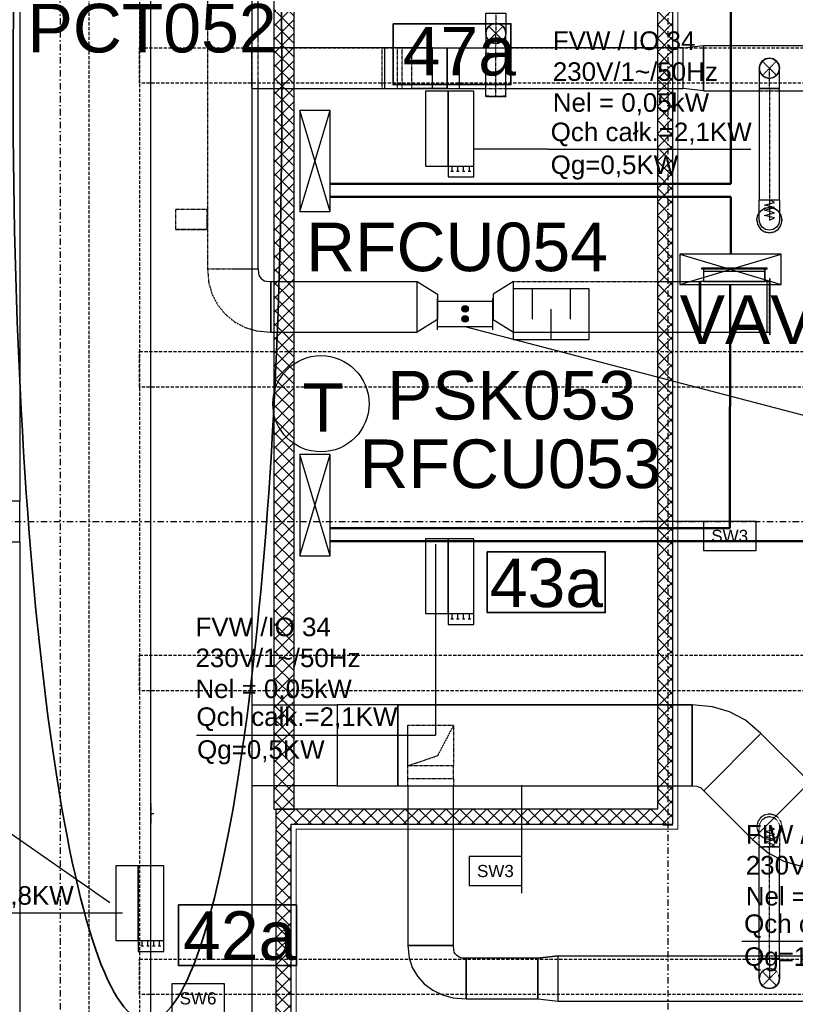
# Model space of a CAD drawing. Header units: centimetres. Extents: x -10729 to 144862, y -4437 to 43656.
# Tile 83 of 148: x 6220 to 6986, y 9923 to 10896. Entities that reach past the tile are written whole.
import ezdxf

# ---------------------------------------------------------------- set-up
doc = ezdxf.new("R2010")
doc.units = ezdxf.units.CM
doc.header["$LTSCALE"] = 0.1
for name, pattern in [('CADVENT_CENTERLINE', [9.9, 7.4, -1, 0.5, -1]), ('CADVENT_HIDDEN', [0.8, 0.25, -0.55]), ('Kondygnacja  -0_5$0$HIDDEN', [9.525, 6.35, -3.175]), ('Kondygnacja  -0_5$0$HIDDEN2', [4.7625, 3.175, -1.5875]), ('Osie rzutów$0$DASHDOT2', [12.7, 6.35, -3.175, 0, -3.175])]:
    doc.linetypes.add(name, pattern=pattern)
for name, color, linetype, lineweight in [('AU opis', 7, 'Continuous', 35), ('AU Osprzęt Siemens', 5, 'Continuous', 30), ('AU Sieć LON', 1, 'Continuous', 50), ('AU Strefa obsługiwana', 90, 'Continuous', 35), ('bgde_urządzenia', 3, 'Continuous', 30), ('Kondygnacja  -0_5$0$ARCH_WIDOK', 8, 'Continuous', 13)]:
    doc.layers.add(name, color=color, linetype=linetype, lineweight=lineweight)
for name, color, linetype in [('AU Szafki Klimakonwektorów', 183, 'Continuous'), ('bgde-nawiewCEN', 7, 'Continuous'), ('bgde-nawiewDETAILS', 1, 'Continuous'), ('bgde-nawiewEXP', 1, 'Continuous'), ('bgde-nawiewHIDDEN', 1, 'Continuous'), ('bgde-wywiewEXP', 5, 'Continuous'), ('bgde-wywiewHIDDEN', 5, 'Continuous'), ('bgde_opis urządzen', 6, 'Continuous'), ('bgde_redukcja', 3, 'Continuous'), ('bgde_tlumik', 6, 'Continuous'), ('bgde_VAV', 4, 'Continuous'), ('Kondygnacja  -0_5$0$ARCH_GK', 8, 'Continuous'), ('Kondygnacja  -0_5$0$ARCH_INFO_OPISY_PRZEGRODY', 8, 'Continuous'), ('Kondygnacja  -0_5$0$ARCH_KONSTR_POWYŻEJ RZUTU', 8, 'Kondygnacja  -0_5$0$HIDDEN'), ('Kondygnacja  -0_5$0$ARCH_KONSTR_POWYŻEJ RZUTU_IST', 8, 'Kondygnacja  -0_5$0$HIDDEN2'), ('Kondygnacja  -0_5$0$ARCH_MUROWANE_IST', 8, 'Continuous'), ('Kondygnacja  -0_5$0$ARCH_ŻELBET_IST', 8, 'Continuous'), ('Osie rzutów$0$ARCH_INFO_OSIE_IST', 8, 'Osie rzutów$0$DASHDOT2'), ('Osie rzutów$0$ARCH_INFO_OSIE_OPISY_IST', 8, 'Continuous')]:
    doc.layers.add(name, color=color, linetype=linetype)
doc.styles.add('Arial', font='ARIAL.TTF')
doc.styles.add('Kondygnacja  -0_5$0$Arial', font='ARIAL.TTF')

# ---------------------------------------------------------------- blocks, each defined once
blk = doc.blocks.new('Osie rzutów')
at = {"layer": 'Osie rzutów$0$ARCH_INFO_OSIE_IST', "ltscale": 10}
for p, q in [((6260, 12510), (6260, 4623.26)), ((6860, 12510), (6860, 4623.26)), ((4436.04, 10400), (13655, 10400))]:
    blk.add_line(p, q, dxfattribs=at)
blk = doc.blocks.new('Kondygnacja  -0_5$0$konstrukcja istniejąca -0.5')
at = {"layer": 'Kondygnacja  -0_5$0$ARCH_KONSTR_POWYŻEJ RZUTU_IST', "ltscale": 10}
blk.add_line((6288.46, 4975), (6288.46, 12225), dxfattribs=at)
for points in [[(6338.46, 10975), (6338.46, 9825)], [(7382, 10532.89), (6338.46, 10532.89), (6338.46, 10567.89), (7382, 10567.89)], [(7382, 10232.89), (6338.46, 10232.89), (6338.46, 10267.89), (7382, 10267.89)], [(7382, 9932.89), (6338.46, 9932.89), (6338.46, 9967.89), (7382, 9967.89)]]:
    blk.add_lwpolyline(points, dxfattribs=at)
at = {"layer": 'Kondygnacja  -0_5$0$ARCH_KONSTR_POWYŻEJ RZUTU_IST', "ltscale": 10, "elevation": 0}
blk.add_lwpolyline([(7382, 10832.89), (6338.46, 10832.89), (6338.46, 10867.89), (7382, 10867.89)], dxfattribs=at)
blk = doc.blocks.new('06')
at = {"layer": 'bgde_VAV', "color": 3, "linetype": 'Continuous', "lineweight": -2}
for p, q in [((-54870.1, 68405), (-54870.1, 68375)), ((-54870.1, 68375), (-54870.1, 68125)), ((-54320.1, 68375), (-54320.1, 68405)), ((-54320.1, 68125), (-54320.1, 68375)), ((-54870.1, 68125), (-54870.1, 68095)), ((-54320.1, 68095), (-54320.1, 68125))]:
    blk.add_line(p, q, dxfattribs=at)
at = {"layer": 'bgde_VAV', "color": 3, "linetype": 'ByBlock', "lineweight": -2}
for p, q in [((-54320.1, 68375), (-54870.1, 68375)), ((-54320.1, 68125), (-54870.1, 68125))]:
    blk.add_line(p, q, dxfattribs=at)
at = {"layer": 'bgde_VAV', "color": 3, "linetype": 'Continuous', "lineweight": -3}
for p, q in [((-54595.1, 68303.2), (-54627.1, 68303.2)), ((-54595.1, 68303.2), (-54625.5, 68313.1)), ((-54595.1, 68303.2), (-54625.5, 68293.3)), ((-54595.1, 68303.2), (-54621, 68322)), ((-54595.1, 68303.2), (-54621, 68284.4)), ((-54595.1, 68303.2), (-54613.9, 68329.1)), ((-54595.1, 68303.2), (-54613.9, 68277.3)), ((-54595.1, 68303.2), (-54605, 68333.7)), ((-54595.1, 68303.2), (-54605, 68272.8)), ((-54595.1, 68303.2), (-54595.1, 68335.2)), ((-54595.1, 68303.2), (-54585.2, 68333.7)), ((-54595.1, 68303.2), (-54576.3, 68329.1)), ((-54595.1, 68303.2), (-54569.2, 68322)), ((-54595.1, 68303.2), (-54564.7, 68313.1)), ((-54595.1, 68303.2), (-54563.1, 68303.2)), ((-54595.1, 68303.2), (-54564.7, 68293.3)), ((-54595.1, 68303.2), (-54569.2, 68284.4)), ((-54595.1, 68303.2), (-54576.3, 68277.3)), ((-54595.1, 68303.2), (-54585.2, 68272.8)), ((-54595.1, 68303.2), (-54595.1, 68271.2)), ((-54595.1, 68203.2), (-54627.1, 68203.2)), ((-54595.1, 68203.2), (-54625.5, 68213.1)), ((-54595.1, 68203.2), (-54625.5, 68193.3)), ((-54595.1, 68203.2), (-54621, 68222)), ((-54595.1, 68203.2), (-54621, 68184.4)), ((-54595.1, 68203.2), (-54613.9, 68229.1)), ((-54595.1, 68203.2), (-54613.9, 68177.3)), ((-54595.1, 68203.2), (-54605, 68233.7)), ((-54595.1, 68203.2), (-54605, 68172.8)), ((-54595.1, 68203.2), (-54595.1, 68235.2)), ((-54595.1, 68203.2), (-54585.2, 68233.7)), ((-54595.1, 68203.2), (-54576.3, 68229.1)), ((-54595.1, 68203.2), (-54569.2, 68222)), ((-54595.1, 68203.2), (-54564.7, 68213.1)), ((-54595.1, 68203.2), (-54563.1, 68203.2)), ((-54595.1, 68203.2), (-54564.7, 68193.3)), ((-54595.1, 68203.2), (-54569.2, 68184.4)), ((-54595.1, 68203.2), (-54576.3, 68177.3)), ((-54595.1, 68203.2), (-54585.2, 68172.8)), ((-54595.1, 68203.2), (-54595.1, 68171.2))]:
    blk.add_line(p, q, dxfattribs=at)
for centre in [(-54595.1, 68303.2), (-54595.1, 68203.2)]:
    blk.add_ellipse(centre, major_axis=(32, 0), ratio=1, start_param=-1.570796, end_param=4.712389, dxfattribs=at)
blk = doc.blocks.new('t11')
at = {"layer": 'bgde_tlumik'}
for p, q in [((-53932.6, 61315.8), (-53932.6, 61015.8)), ((-53557.6, 61315.8), (-53557.6, 61015.8)), ((-53745.1, 60815.8), (-53745.1, 61115.8))]:
    blk.add_line(p, q, dxfattribs=at)
blk.add_lwpolyline([(-54120.1, 60815.8), (-53370.1, 60815.8), (-53370.1, 61315.8), (-54120.1, 61315.8)], close=True, dxfattribs=at)

msp = doc.modelspace()

# ---------------------------------------------------------------- hatches: boundary and pattern name
at = {"layer": 'Kondygnacja  -0_5$0$ARCH_GK', "linetype": 'Continuous', "lineweight": -3}
h = msp.add_hatch(dxfattribs=at)
h.set_pattern_fill('ANSI37', color=256, scale=3, angle=-360, style=0)
h.paths.add_polyline_path([(6865, 11605), (6850, 11590), (6850, 11000), (6860.833, 11000), (6865, 11005)], flags=0)
h.paths.add_polyline_path([(6865, 10995), (6860.833, 11000), (6850, 11000), (6850, 10116), (6865, 10101)], flags=0)
h = msp.add_hatch(dxfattribs=at)
h.set_pattern_fill('ANSI37', color=256, scale=3, angle=-360, style=0)
h.paths.add_polyline_path([(6491, 11590), (6471, 11590), (6471, 10116), (6491, 10116)], flags=0)
h = msp.add_hatch(dxfattribs=at)
h.set_pattern_fill('ANSI37', color=256, scale=3, style=0)
h.paths.add_polyline_path([(6473, 10116), (6488, 10101), (6865, 10101), (6850, 10116)], flags=0)
h = msp.add_hatch(dxfattribs=at)
h.set_pattern_fill('ANSI37', color=256, scale=3, style=0)
h.paths.add_polyline_path([(6473, 4985), (6488, 4985), (6488, 9864), (6476.333, 9864), (6473, 9854)], flags=0)
h.paths.add_polyline_path([(6473, 9874), (6476.333, 9864), (6488, 9864), (6488, 10101), (6473, 10116)], flags=0)

# ---------------------------------------------------------------- linework, layer by layer
at = {"layer": 'AU opis'}
for points in [[(6588.716, 10891.658), (6705.104, 10891.658), (6705.104, 10831.65), (6588.716, 10831.65)], [(6681.738, 10370.115), (6798.127, 10370.115), (6798.127, 10310.107), (6681.738, 10310.107)], [(6376.807, 10021.417), (6493.196, 10021.417), (6493.196, 9961.409), (6376.807, 9961.409)]]:
    msp.add_lwpolyline(points, close=True, dxfattribs=at)
at = {"layer": 'AU Osprzęt Siemens'}
msp.add_circle((6517.462, 10516.399), 47.533, dxfattribs=at)
at = {"layer": 'AU Sieć LON', "color": 1}
for p, q in [((6922.292, 11350.501), (6922.292, 10733.592)), ((6922.292, 10733.592), (6526.574, 10733.592)), ((6922.287, 10720.604), (6526.574, 10720.604)), ((6922.287, 10720.604), (6922.269, 10664.26)), ((6921.401, 10634.26), (6921.332, 10393.643)), ((6921.332, 10393.643), (6526.574, 10393.643)), ((7714.838, 10380.655), (6526.574, 10380.655))]:
    msp.add_line(p, q, dxfattribs=at)
at = {"layer": 'AU Strefa obsługiwana'}
msp.add_ellipse((6346.174, 10827.47), major_axis=(0, -921.063), ratio=0.1441419, start_param=-1.5707963, end_param=4.712389, dxfattribs=at)
at = {"layer": 'AU Szafki Klimakonwektorów'}
for p, q in [((6526.574, 10806.185), (6496.574, 10806.185)), ((6496.574, 10806.185), (6496.574, 10706.185)), ((6526.574, 10706.185), (6496.574, 10806.185)), ((6496.574, 10706.185), (6526.574, 10806.185)), ((6526.574, 10806.185), (6496.574, 10806.185)), ((6496.574, 10806.185), (6496.574, 10706.185)), ((6526.574, 10706.185), (6496.574, 10806.185)), ((6496.574, 10706.185), (6526.574, 10806.185)), ((6526.574, 10706.185), (6526.574, 10806.185)), ((6526.574, 10706.185), (6526.574, 10806.185)), ((6496.574, 10706.185), (6526.574, 10706.185)), ((6496.574, 10706.185), (6526.574, 10706.185)), ((6971.789, 10664.26), (6871.789, 10664.26)), ((6871.789, 10634.26), (6971.789, 10664.26)), ((6871.789, 10664.26), (6971.789, 10634.26)), ((6971.789, 10664.26), (6871.789, 10664.26)), ((6871.789, 10664.26), (6871.789, 10634.26)), ((6871.789, 10634.26), (6971.789, 10664.26)), ((6871.789, 10664.26), (6971.789, 10634.26)), ((6971.789, 10634.26), (6971.789, 10664.26)), ((6871.789, 10634.26), (6971.789, 10634.26)), ((6871.789, 10634.26), (6971.789, 10634.26)), ((6526.574, 10466.236), (6496.574, 10466.236)), ((6496.574, 10466.236), (6496.574, 10366.236)), ((6526.574, 10366.236), (6496.574, 10466.236)), ((6496.574, 10366.236), (6526.574, 10466.236)), ((6526.574, 10466.236), (6496.574, 10466.236)), ((6496.574, 10466.236), (6496.574, 10366.236)), ((6526.574, 10366.236), (6496.574, 10466.236)), ((6496.574, 10366.236), (6526.574, 10466.236)), ((6526.574, 10366.236), (6526.574, 10466.236)), ((6526.574, 10366.236), (6526.574, 10466.236)), ((6496.574, 10366.236), (6526.574, 10366.236)), ((6496.574, 10366.236), (6526.574, 10366.236))]:
    msp.add_line(p, q, dxfattribs=at)
at = {"layer": 'bgde-nawiewCEN', "linetype": 'CADVENT_CENTERLINE', "ltscale": 0.06}
for p, q in [((6690.175, 10902.225), (6690.175, 10882.225)), ((6690.175, 10862.225), (6690.175, 10882.225)), ((6690.175, 10820.289), (6690.175, 10862.225)), ((6960.301, 10827.809), (6960.301, 10847.809)), ((6960.301, 10827.809), (6960.301, 10717.811)), ((6690.175, 10819.889), (6690.175, 10820.289)), ((6960.301, 10717.811), (6960.301, 10715.942)), ((6960.301, 10715.942), (6960.301, 10710.831)), ((6960.301, 10710.831), (6960.301, 10708.051)), ((6960.301, 10708.051), (6960.301, 10705.699)), ((6960.301, 10705.699), (6960.301, 10703.737)), ((6960.301, 10703.737), (6960.301, 10702.131)), ((6960.301, 10702.131), (6960.301, 10700.846)), ((6960.301, 10700.846), (6960.301, 10699.844)), ((6960.301, 10699.844), (6960.301, 10699.091)), ((6960.301, 10699.091), (6960.301, 10698.552)), ((6960.301, 10698.552), (6960.301, 10698.191)), ((6960.301, 10698.191), (6960.301, 10697.971)), ((6960.301, 10697.971), (6960.301, 10697.859)), ((6960.301, 10697.859), (6960.301, 10697.811)), ((6352.774, 10111.36), (6349.626, 10111.36)), ((6960.301, 10098.603), (6960.301, 10098.556)), ((6960.301, 10098.556), (6960.301, 10098.443)), ((6960.301, 10098.443), (6960.301, 10098.224)), ((6960.301, 10098.224), (6960.301, 10097.863)), ((6960.301, 10097.863), (6960.301, 10097.323)), ((6960.301, 10097.323), (6960.301, 10096.571)), ((6960.301, 10096.571), (6960.301, 10095.569)), ((6960.301, 10095.569), (6960.301, 10094.283)), ((6960.301, 10094.283), (6960.301, 10092.677)), ((6960.301, 10092.677), (6960.301, 10090.716)), ((6960.301, 10090.716), (6960.301, 10088.363)), ((6960.301, 10088.363), (6960.301, 10085.584)), ((6960.301, 10085.584), (6960.301, 10080.473)), ((6960.301, 10080.473), (6960.301, 10078.603)), ((6960.301, 9968.612), (6960.301, 10078.603)), ((6960.301, 9968.612), (6960.301, 9948.612))]:
    msp.add_line(p, q, dxfattribs=at)
at = {"layer": 'bgde-nawiewDETAILS', "linetype": 'CADVENT_HIDDEN'}
for p, q in [((6683.104, 10875.154), (6697.246, 10889.296)), ((6683.104, 10889.296), (6697.246, 10875.154)), ((6953.23, 10840.738), (6967.372, 10854.88)), ((6953.23, 10854.88), (6967.372, 10840.738)), ((6953.23, 9941.541), (6967.372, 9955.683)), ((6953.23, 9955.683), (6967.372, 9941.541))]:
    msp.add_line(p, q, dxfattribs=at)
at = {"layer": 'bgde-nawiewDETAILS', "linetype": 'CADVENT_HIDDEN', "extrusion": (2.78536e-14, -1, 3.88051e-14)}
for p in [(6648.412, 10198.844), (6603.412, 10158.844)]:
    msp.add_line(p, (6632.662, 10168.844), dxfattribs=at)
at = {"layer": 'bgde-nawiewEXP', "linetype": 'Continuous'}
for points in [[(6349.38, 9447.592), (6449.38, 9447.592), (6449.38, 9448.592), (6349.38, 9448.592), (6349.38, 11247.304), (6449.38, 11247.304), (6449.38, 9448.592), (6349.38, 9448.592)], [(6950.301, 10827.809), (6970.301, 10827.809), (6970.301, 10847.809), (6969.54, 10851.636), (6967.372, 10854.88), (6964.128, 10857.048), (6960.301, 10857.809), (6956.474, 10857.048), (6953.23, 10854.88), (6951.062, 10851.636), (6950.301, 10847.809), (6950.301, 10831.711)], [(6950.301, 10847.809), (6951.062, 10851.636), (6953.23, 10854.88), (6956.474, 10857.048), (6960.301, 10857.809), (6964.128, 10857.048), (6967.372, 10854.88), (6969.54, 10851.636), (6970.301, 10847.809), (6969.54, 10851.636), (6967.372, 10854.88), (6964.128, 10857.048), (6960.301, 10857.809), (6956.474, 10857.048), (6953.23, 10854.88), (6951.062, 10851.636)], [(6950.301, 10717.811), (6970.301, 10717.811), (6970.301, 10827.809), (6950.301, 10827.809)], [(6950.301, 10700.846), (6950.301, 10717.811), (6970.301, 10717.811), (6970.301, 10697.811), (6969.54, 10693.985), (6967.372, 10690.74), (6964.128, 10688.573), (6960.301, 10687.811), (6956.474, 10688.573), (6953.23, 10690.74), (6951.062, 10693.985), (6950.301, 10697.811), (6950.301, 10699.844)], [(6884.079, 10218.844), (6884.079, 10138.844), (6888.53, 10138.652), (6890.406, 10138.083), (6892.135, 10137.159), (6895.418, 10134.148), (6951.986, 10190.717), (6936.581, 10203.677), (6921.021, 10211.994), (6904.137, 10217.115)], [(6895.418, 10134.148), (6951.986, 10190.716), (7000.247, 10142.456), (6943.678, 10085.887), (6959.084, 10072.927), (6974.644, 10064.61), (6991.528, 10059.488), (7011.585, 10057.759), (7011.586, 10137.759), (7007.135, 10137.951), (7005.259, 10138.52), (7003.53, 10139.445), (7000.247, 10142.456), (6943.678, 10085.887)], [(6603.412, 9981.112), (6604.469, 9969.033), (6607.599, 9959.612), (6612.681, 9950.93), (6619.521, 9943.32), (6627.856, 9937.075), (6637.365, 9932.435), (6647.682, 9929.577), (6660.912, 9928.612), (6660.912, 9968.612), (6656.461, 9968.804), (6654.585, 9969.373), (6652.857, 9970.297), (6651.341, 9971.541), (6650.097, 9973.056), (6649.173, 9974.785), (6648.604, 9976.661), (6648.412, 9981.112), (6625.912, 9981.112)], [(6660.912, 9968.612), (6660.912, 9928.612), (6731.71, 9928.612), (6731.71, 9968.612)], [(6950.301, 9948.612), (6950.301, 9968.612), (6970.301, 9968.612), (6970.301, 9948.612), (6969.54, 9944.785), (6967.372, 9941.541), (6964.128, 9939.373), (6960.301, 9938.612), (6956.474, 9939.373), (6953.23, 9941.541), (6951.062, 9944.785)], [(6950.301, 9948.612), (6951.062, 9944.785), (6953.23, 9941.541), (6956.474, 9939.373), (6960.301, 9938.612), (6964.128, 9939.373), (6967.372, 9941.541), (6969.54, 9944.785), (6970.301, 9948.612), (6969.54, 9944.785), (6967.372, 9941.541), (6964.128, 9939.373), (6960.301, 9938.612), (6956.474, 9939.373), (6953.23, 9941.541), (6951.062, 9944.785)]]:
    msp.add_lwpolyline(points, close=True, dxfattribs=at)
for points in [[(6680.175, 10883.748), (6680.175, 10902.225), (6700.175, 10902.225), (6700.175, 10882.225), (6699.414, 10886.052)], [(6680.175, 10881.841), (6680.175, 10882.225), (6680.936, 10886.052), (6683.104, 10889.296), (6686.348, 10891.464), (6690.175, 10892.225), (6694.002, 10891.464), (6697.246, 10889.296), (6699.414, 10886.052), (6700.175, 10882.225)], [(6680.175, 10883.748), (6680.175, 10882.225), (6680.936, 10886.052)], [(6680.175, 10882.225), (6680.936, 10886.052)], [(6680.175, 10881.841), (6680.175, 10862.225), (6700.175, 10862.225), (6700.175, 10882.225), (6699.414, 10886.052)], [(6680.936, 10886.052), (6680.175, 10882.225)], [(6680.936, 10886.052), (6680.175, 10882.225)], [(6680.936, 10886.052), (6683.104, 10889.296)], [(6680.936, 10886.052), (6683.104, 10889.296)], [(6683.104, 10889.296), (6680.936, 10886.052)], [(6683.104, 10889.296), (6680.936, 10886.052)], [(6683.104, 10889.296), (6686.348, 10891.464), (6690.175, 10892.225), (6694.002, 10891.464)], [(6683.104, 10889.296), (6686.348, 10891.464), (6690.175, 10892.225), (6694.002, 10891.464)], [(6694.002, 10891.464), (6690.175, 10892.225)], [(6694.002, 10891.464), (6690.175, 10892.225)], [(6694.002, 10891.464), (6697.246, 10889.296), (6699.414, 10886.052)], [(6694.002, 10891.464), (6697.246, 10889.296), (6699.414, 10886.052)], [(6699.414, 10886.052), (6697.246, 10889.296)], [(6699.414, 10886.052), (6697.246, 10889.296)], [(6699.414, 10886.052), (6700.175, 10882.225)], [(6699.414, 10886.052), (6700.175, 10882.225)], [(6449.38, 10827.809), (6580.651, 10827.809), (6580.651, 10867.809), (6449.38, 10867.809)], [(6580.651, 10827.809), (6627.703, 10827.809), (6627.703, 10867.809), (6580.651, 10867.809)], [(6580.652, 10827.809), (6580.652, 10867.809)], [(6627.703, 10827.809), (6627.703, 10867.809), (6641.946, 10867.809), (6641.946, 10827.809), (6654.356, 10827.809)], [(6641.946, 10827.809), (6641.946, 10867.809), (6654.356, 10867.809)], [(6641.946, 10827.809), (6641.946, 10867.809)], [(6654.356, 10827.809), (6654.356, 10867.809), (6680.175, 10867.809)], [(6700.175, 10827.809), (6875.049, 10827.809), (6875.049, 10867.809), (6895.049, 10870.309), (6895.049, 10825.309), (6875.049, 10827.809), (6875.049, 10867.809), (6700.175, 10867.809)], [(6895.049, 10825.309), (6895.049, 10870.309), (7857.162, 10870.309), (7897.162, 10857.809), (7897.162, 10847.809), (7857.162, 10870.309), (7857.162, 10825.309), (7897.162, 10837.809), (7897.162, 10847.809), (7857.162, 10825.309), (7782.463, 10825.309)], [(6680.175, 10820.289), (6680.175, 10862.225), (6680.936, 10862.225)], [(6680.936, 10862.225), (6680.175, 10862.225)], [(6680.936, 10862.225), (6683.104, 10862.225)], [(6683.104, 10862.225), (6680.936, 10862.225)], [(6683.104, 10862.225), (6694.002, 10862.225)], [(6694.002, 10862.225), (6690.175, 10862.225)], [(6694.002, 10862.225), (6699.414, 10862.225)], [(6699.414, 10862.225), (6697.246, 10862.225)], [(6699.414, 10820.289), (6700.175, 10820.289), (6700.175, 10862.225), (6699.414, 10862.225)], [(6699.414, 10862.225), (6700.175, 10862.225)], [(6627.703, 10827.809), (6641.946, 10827.809)], [(6641.946, 10827.809), (6627.703, 10827.809)], [(6654.356, 10827.809), (6680.175, 10827.809)], [(6895.049, 10825.309), (6950.301, 10825.309)], [(6970.301, 10825.309), (7162.463, 10825.309)], [(6680.175, 10819.889), (6680.175, 10820.289), (6680.936, 10820.289)], [(6680.175, 10820.289), (6680.936, 10820.289)], [(6680.936, 10820.289), (6680.175, 10820.289)], [(6680.936, 10820.289), (6680.175, 10820.289)], [(6680.936, 10820.289), (6683.104, 10820.289)], [(6680.936, 10820.289), (6683.104, 10820.289)], [(6683.104, 10820.289), (6680.936, 10820.289)], [(6683.104, 10820.289), (6680.936, 10820.289)], [(6683.104, 10820.289), (6699.414, 10820.289)], [(6683.104, 10820.289), (6699.414, 10820.289)], [(6699.414, 10820.289), (6697.246, 10820.289)], [(6699.414, 10820.289), (6697.246, 10820.289)], [(6699.414, 10820.289), (6700.175, 10820.289), (6700.175, 10819.889)], [(6947.801, 10697.811), (6948.752, 10693.028), (6951.462, 10688.973), (6955.517, 10686.263), (6960.301, 10685.311), (6965.084, 10686.263), (6969.14, 10688.973), (6971.849, 10693.028), (6972.801, 10697.811), (6971.849, 10702.595), (6970.301, 10704.913)], [(6947.801, 10697.811), (6948.752, 10702.595), (6950.301, 10704.913)], [(6449.38, 10218.844), (6533.433, 10218.844), (6533.433, 10138.844), (6593.433, 10138.844), (6593.433, 10218.844), (6533.433, 10218.844), (6533.433, 10138.844), (6449.38, 10138.844)], [(6593.433, 10218.844), (6593.433, 10138.844), (6884.079, 10138.844), (6884.079, 10218.844)], [(6593.433, 10218.844), (6884.079, 10218.844)], [(6884.079, 10218.844), (6593.433, 10218.844)], [(6603.412, 10138.844), (6603.412, 9981.112), (6648.412, 9981.112), (6648.412, 10138.844)], [(6950.301, 10081.337), (6950.301, 10078.603), (6954.279, 10078.603)], [(6950.301, 9968.612), (6950.301, 10078.603), (6954.279, 10078.603)], [(6950.301, 9968.612), (6970.301, 9968.612), (6970.301, 10067.594)], [(6731.71, 9968.612), (6751.71, 9971.112)], [(6731.71, 9928.612), (6751.71, 9926.112), (6751.71, 9971.112), (6950.301, 9971.112)], [(6751.71, 9926.112), (6751.71, 9971.112), (6731.71, 9968.612)], [(6751.71, 9926.112), (7857.21, 9926.112), (7857.21, 9971.112), (7782.463, 9971.112)], [(6970.301, 9971.112), (7162.463, 9971.112)], [(6731.71, 9968.612), (6731.71, 9928.612)], [(6731.71, 9928.612), (6731.71, 9968.612)]]:
    msp.add_lwpolyline(points, dxfattribs=at)
at = {"layer": 'bgde-nawiewEXP'}
msp.add_lwpolyline([(6960.301, 10697.811), (6965.301, 10699.941), (6955.301, 10702.477), (6965.301, 10704.999), (6955.301, 10707.528), (6965.301, 10710.081), (6955.301, 10712.617), (6965.301, 10715.163), (6960.301, 10717.811)], dxfattribs=at)
at = {"layer": 'bgde-nawiewHIDDEN', "linetype": 'CADVENT_HIDDEN'}
for points in [[(6680.175, 10882.225), (6680.936, 10878.398), (6683.104, 10875.154), (6686.348, 10872.986), (6690.175, 10872.225), (6694.002, 10872.986), (6697.246, 10875.154), (6699.414, 10878.398), (6700.175, 10882.225), (6699.414, 10878.398), (6697.246, 10875.154), (6694.002, 10872.986), (6690.175, 10872.225), (6686.348, 10872.986), (6683.104, 10875.154), (6680.936, 10878.398)], [(6950.301, 10847.809), (6951.062, 10843.982), (6953.23, 10840.738), (6956.474, 10838.57), (6960.301, 10837.809), (6964.128, 10838.57), (6967.372, 10840.738), (6969.54, 10843.982), (6970.301, 10847.809), (6969.54, 10843.982), (6967.372, 10840.738), (6964.128, 10838.57), (6960.301, 10837.809), (6956.474, 10838.57), (6953.23, 10840.738), (6951.062, 10843.982)], [(6947.801, 10098.603), (6948.752, 10093.82), (6951.462, 10089.764), (6955.517, 10087.055), (6960.301, 10086.103), (6965.084, 10087.055), (6969.14, 10089.764), (6971.849, 10093.82), (6972.801, 10098.603), (6971.849, 10103.387), (6969.14, 10107.442), (6965.084, 10110.152), (6960.301, 10111.103), (6955.517, 10110.152), (6951.462, 10107.442), (6948.752, 10103.387)], [(6947.801, 10098.603), (6948.752, 10093.82), (6951.462, 10089.764), (6955.517, 10087.055), (6960.301, 10086.103), (6965.084, 10087.055), (6969.14, 10089.764), (6971.849, 10093.82), (6972.801, 10098.603), (6971.849, 10103.387), (6969.14, 10107.442), (6965.084, 10110.152), (6960.301, 10111.103), (6955.517, 10110.152), (6951.462, 10107.442), (6948.752, 10103.387)], [(6950.301, 9948.612), (6951.062, 9952.439), (6953.23, 9955.683), (6956.474, 9957.851), (6960.301, 9958.612), (6964.128, 9957.851), (6967.372, 9955.683), (6969.54, 9952.439), (6970.301, 9948.612), (6969.54, 9952.439), (6967.372, 9955.683), (6964.128, 9957.851), (6960.301, 9958.612), (6956.474, 9957.851), (6953.23, 9955.683), (6951.062, 9952.439)]]:
    msp.add_lwpolyline(points, close=True, dxfattribs=at)
for points in [[(6449.38, 10827.809), (6449.38, 10867.809)], [(6577.812, 10827.809), (6577.812, 10867.809)], [(6580.651, 10827.809), (6580.651, 10867.809), (6580.651, 10867.809)], [(6593.062, 10827.809), (6627.703, 10827.809), (6607.305, 10827.809), (6607.305, 10867.809), (6641.946, 10867.809)], [(6593.062, 10827.809), (6593.062, 10867.809), (6627.703, 10867.809)], [(6627.703, 10867.809), (6593.062, 10867.809)], [(6597.812, 10827.809), (6597.812, 10867.809)], [(6654.356, 10827.809), (6654.356, 10827.809), (6654.356, 10867.809), (6654.356, 10867.809)], [(6680.175, 10867.809), (6700.175, 10867.809)], [(6580.651, 10827.809), (6580.651, 10827.809)], [(6627.703, 10827.809), (6641.946, 10827.809)], [(6680.175, 10827.809), (6700.175, 10827.809)], [(6950.301, 10825.309), (6970.301, 10825.309)], [(6680.175, 10819.889), (6700.175, 10819.889)], [(6947.801, 10697.811), (6948.752, 10693.028), (6951.462, 10688.973), (6955.517, 10686.263), (6960.301, 10685.311), (6965.084, 10686.263), (6969.14, 10688.973), (6971.849, 10693.028), (6972.801, 10697.811), (6971.849, 10702.595), (6969.14, 10706.65), (6965.084, 10709.36), (6960.301, 10710.311), (6955.517, 10709.36), (6951.462, 10706.65), (6950.301, 10704.913)], [(6947.801, 10697.811), (6948.752, 10702.595), (6951.462, 10706.65), (6955.517, 10709.36), (6960.301, 10710.311), (6965.084, 10709.36), (6969.14, 10706.65), (6970.301, 10704.913)], [(6449.38, 10218.844), (6449.38, 10138.844)], [(6603.412, 10146.344), (6603.412, 10198.844), (6648.412, 10198.844), (6648.412, 10158.844), (6603.412, 10158.844)], [(6603.412, 10146.344), (6603.412, 10146.344), (6648.412, 10146.344), (6648.412, 10158.844), (6603.412, 10158.844), (6603.412, 10198.844), (6648.412, 10198.844), (6648.412, 10158.844)], [(6603.412, 10138.844), (6603.412, 10146.344), (6648.412, 10146.344), (6648.412, 10138.844)], [(6349.626, 10121.36), (6349.627, 10101.36)], [(6950.301, 10081.337), (6950.301, 10098.603), (6951.062, 10102.43), (6953.23, 10105.674), (6956.474, 10107.842), (6960.301, 10108.603), (6964.128, 10107.842), (6967.372, 10105.674), (6969.54, 10102.43), (6970.301, 10098.603), (6970.301, 10078.603), (6954.279, 10078.603)], [(6954.279, 10078.603), (6970.301, 10078.603), (6970.301, 10067.594)], [(6950.301, 9971.112), (6970.301, 9971.112)]]:
    msp.add_lwpolyline(points, dxfattribs=at)
at = {"layer": 'bgde-nawiewHIDDEN'}
msp.add_lwpolyline([(6960.301, 10078.603), (6965.301, 10080.613), (6955.301, 10083.222), (6965.301, 10085.826), (6955.301, 10088.452), (6965.301, 10091.059), (6955.301, 10093.601), (6965.301, 10096.103), (6960.301, 10098.603)], dxfattribs=at)
at = {"layer": 'bgde-wywiewEXP', "linetype": 'Continuous'}
for points in [[(6455.523, 10875.202), (6455.523, 10949.143)], [(6449.705, 10649.679), (6455.523, 10649.679), (6455.523, 10835.202)], [(6449.705, 10649.679), (6455.523, 10649.679), (6455.715, 10645.229), (6456.284, 10643.353), (6457.208, 10641.624), (6458.452, 10640.108), (6459.967, 10638.865), (6461.696, 10637.94), (6463.572, 10637.371), (6468.023, 10637.179), (6468.023, 10587.179), (6468.023, 10637.179), (6612.62, 10637.179)], [(6895.629, 10637.179), (6895.629, 10647.179), (6955.629, 10647.179), (6955.629, 10649.579)], [(6895.629, 10647.179), (6895.629, 10649.579)], [(6895.629, 10647.179), (6955.629, 10647.179), (6955.629, 10637.179)], [(6955.629, 10649.579), (6955.629, 10647.179)], [(6955.629, 10637.179), (6955.629, 10647.179)], [(6707.62, 10587.179), (6891.246, 10587.179), (6891.246, 10637.179), (6892.246, 10637.179), (6892.246, 10587.179), (6891.246, 10587.179)], [(6849.451, 10637.179), (6891.246, 10637.179)], [(6895.629, 10637.179), (6955.629, 10637.179)], [(6955.629, 10637.179), (6895.629, 10637.179)], [(6958.129, 10587.179), (6958.129, 10637.179), (6960.529, 10637.179)], [(6449.705, 10589.58), (6453.818, 10588.332), (6468.023, 10587.179), (6612.62, 10587.179)], [(6958.129, 10587.179), (6960.529, 10587.179)]]:
    msp.add_lwpolyline(points, dxfattribs=at)
for points in [[(6893.129, 10649.579), (6958.129, 10649.579), (6958.129, 10650.179), (6893.129, 10650.179)], [(6612.62, 10637.179), (6632.62, 10624.679), (6632.62, 10599.679), (6612.62, 10587.179)], [(6707.62, 10637.179), (6687.62, 10624.679), (6687.62, 10599.679), (6707.62, 10587.179)], [(6892.246, 10587.179), (6958.129, 10587.179), (6958.129, 10637.179), (6892.246, 10637.179)], [(6960.529, 10584.679), (6961.129, 10584.679), (6961.129, 10639.679), (6960.529, 10639.679)]]:
    msp.add_lwpolyline(points, close=True, dxfattribs=at)
at = {"layer": 'bgde-wywiewHIDDEN', "linetype": 'CADVENT_HIDDEN'}
for points in [[(6370.523, 11254.697), (6370.523, 11247.618), (6405.523, 11207.618), (6405.523, 10649.679), (6430.439, 10649.679), (6430.439, 10649.679), (6449.705, 10649.679)], [(6455.523, 10835.202), (6455.523, 10875.202)], [(6374.04, 10688.621), (6374.04, 10708.621), (6405.123, 10708.621), (6405.123, 10707.86)], [(6405.123, 10707.86), (6405.123, 10708.621)], [(6405.123, 10698.621), (6405.123, 10707.86)], [(6405.123, 10707.86), (6405.123, 10705.692)], [(6405.123, 10698.621), (6405.123, 10694.794)], [(6405.123, 10694.794), (6405.123, 10698.621)], [(6405.123, 10691.55), (6405.123, 10694.794)], [(6405.123, 10694.794), (6405.123, 10691.55)], [(6405.123, 10691.55), (6405.123, 10689.382)], [(6405.123, 10688.621), (6405.123, 10691.55)], [(6374.04, 10688.621), (6405.123, 10688.621)], [(6405.123, 10688.621), (6374.04, 10688.621)], [(6405.123, 10688.621), (6405.523, 10688.621)], [(6405.523, 10649.679), (6406.676, 10635.474), (6410.09, 10624.218), (6415.635, 10613.845), (6423.097, 10604.753), (6432.189, 10597.291), (6442.562, 10591.746), (6449.705, 10589.58)], [(6405.523, 10649.679), (6449.705, 10649.679)], [(6895.629, 10647.179), (6955.629, 10647.179), (6955.629, 10649.579)], [(6895.629, 10647.179), (6895.629, 10649.579)], [(6707.62, 10637.179), (6849.451, 10637.179)], [(6891.246, 10587.179), (6891.246, 10637.179)], [(6958.129, 10587.179), (6958.129, 10637.179), (6960.529, 10637.179), (6960.529, 10587.179), (6960.529, 10637.179), (6960.529, 10584.679), (6961.129, 10584.679), (6961.129, 10639.679), (6960.529, 10639.679), (6960.529, 10637.179)], [(6958.129, 10587.179), (6960.529, 10587.179)]]:
    msp.add_lwpolyline(points, dxfattribs=at)
for points in [[(6405.123, 10688.621), (6405.123, 10708.621), (6405.523, 10708.621), (6405.523, 10688.621)], [(6893.129, 10649.579), (6955.629, 10649.579), (6895.629, 10649.579), (6958.129, 10649.579), (6958.129, 10650.179), (6893.129, 10650.179)], [(6893.129, 10649.579), (6893.129, 10649.579)], [(6895.629, 10647.179), (6895.629, 10647.179)], [(6960.529, 10639.679), (6960.529, 10639.679)], [(6958.129, 10587.179), (6958.129, 10587.179)]]:
    msp.add_lwpolyline(points, close=True, dxfattribs=at)
at = {"layer": 'bgde_opis urządzen'}
for p, q in [((6741.93, 10767.795, 220.092), (6668.307, 10767.795, -229.31)), ((6741.93, 10767.795, 220.092), (6941.817, 10767.795, 220.092)), ((6630.528, 10377.543, -1359.06), (6630.528, 10189.112)), ((6394.418, 10189.112), (6630.528, 10189.112)), ((6138.507, 10142.528), (6309.105, 10023.746, -1452.089)), ((6072.498, 10013.59), (6272.385, 10013.59)), ((6272.385, 10013.59), (6321.576, 10013.59)), ((6932.937, 9985.683, 1188.109), (7138.981, 9985.683, 1188.109))]:
    msp.add_line(p, q, dxfattribs=at)
at = {"layer": 'bgde_urządzenia'}
for p, q in [((6620.807, 10824.981, -229.31), (6620.807, 10751.181, -229.31)), ((6643.107, 10824.981, -229.31), (6620.807, 10824.981, -229.31)), ((6643.107, 10751.181, -229.31), (6643.107, 10824.981, -229.31)), ((6643.107, 10824.981, -229.31), (6643.107, 10740.481, -229.31)), ((6668.307, 10824.981, -229.31), (6643.107, 10824.981, -229.31)), ((6668.307, 10740.481, -229.31), (6668.307, 10824.981, -229.31)), ((6620.807, 10751.181, -229.31), (6643.107, 10751.181, -229.31)), ((6643.107, 10751.181, -229.31), (6668.307, 10751.181, -229.31)), ((6646.954, 10745.982, -229.31), (6646.954, 10751.181, -229.31)), ((6652.664, 10745.982, -229.31), (6652.664, 10751.181, -229.31)), ((6658.375, 10745.982, -229.31), (6658.375, 10751.181, -229.31)), ((6664.085, 10745.982, -229.31), (6664.085, 10751.181, -229.31)), ((6643.107, 10740.481, -229.31), (6668.307, 10740.481, -229.31)), ((6645.704, 10745.982, -229.31), (6648.204, 10745.982, -229.31)), ((6651.414, 10745.982, -229.31), (6653.914, 10745.982, -229.31)), ((6657.125, 10745.982, -229.31), (6659.625, 10745.982, -229.31)), ((6662.835, 10745.982, -229.31), (6665.335, 10745.982, -229.31)), ((6620.807, 10382.913, -229.31), (6620.807, 10309.113, -229.31)), ((6643.107, 10382.913, -229.31), (6620.807, 10382.913, -229.31)), ((6643.107, 10309.113, -229.31), (6643.107, 10382.913, -229.31)), ((6643.107, 10382.913, -229.31), (6643.107, 10298.413, -229.31)), ((6668.307, 10382.913, -229.31), (6643.107, 10382.913, -229.31)), ((6668.307, 10298.413, -229.31), (6668.307, 10382.913, -229.31)), ((6620.807, 10309.113, -229.31), (6643.107, 10309.113, -229.31)), ((6643.107, 10309.113, -229.31), (6668.307, 10309.113, -229.31)), ((6645.704, 10303.913, -229.31), (6648.204, 10303.913, -229.31)), ((6646.954, 10303.913, -229.31), (6646.954, 10309.113, -229.31)), ((6651.414, 10303.913, -229.31), (6653.914, 10303.913, -229.31)), ((6652.664, 10303.913, -229.31), (6652.664, 10309.113, -229.31)), ((6657.125, 10303.913, -229.31), (6659.625, 10303.913, -229.31)), ((6658.375, 10303.913, -229.31), (6658.375, 10309.113, -229.31)), ((6662.835, 10303.913, -229.31), (6665.335, 10303.913, -229.31)), ((6664.085, 10303.913, -229.31), (6664.085, 10309.113, -229.31)), ((6643.107, 10298.413, -229.31), (6668.307, 10298.413, -229.31)), ((6314.792, 10059.92, -349.829), (6314.792, 9986.12, -349.829)), ((6337.092, 10059.92, -349.829), (6314.792, 10059.92, -349.829)), ((6337.092, 9986.12, -349.829), (6337.092, 10059.92, -349.829)), ((6337.092, 10059.92, -349.829), (6337.092, 9975.42, -349.829)), ((6362.292, 10059.92, -349.829), (6337.092, 10059.92, -349.829)), ((6362.292, 9975.42, -349.829), (6362.292, 10059.92, -349.829)), ((6314.792, 9986.12, -349.829), (6337.092, 9986.12, -349.829)), ((6337.092, 9986.12, -349.829), (6362.292, 9986.12, -349.829)), ((6339.689, 9980.92, -349.829), (6342.189, 9980.92, -349.829)), ((6340.939, 9980.92, -349.829), (6340.939, 9986.12, -349.829)), ((6345.399, 9980.92, -349.829), (6347.899, 9980.92, -349.829)), ((6346.649, 9980.92, -349.829), (6346.649, 9986.12, -349.829)), ((6351.11, 9980.92, -349.829), (6353.61, 9980.92, -349.829)), ((6352.36, 9980.92, -349.829), (6352.36, 9986.12, -349.829)), ((6356.821, 9980.92, -349.829), (6359.321, 9980.92, -349.829)), ((6358.071, 9980.92, -349.829), (6358.071, 9986.12, -349.829)), ((6337.092, 9975.42, -349.829), (6362.292, 9975.42, -349.829))]:
    msp.add_line(p, q, dxfattribs=at)
at = {"layer": 'bgde_VAV'}
msp.add_line((7126.476, 10470.237), (6659.795, 10592.286), dxfattribs=at)
at = {"layer": 'Kondygnacja  -0_5$0$ARCH_GK', "linetype": 'Continuous', "lineweight": -3}
for p, q in [((6471, 11590), (6471, 10116)), ((6491, 10116), (6491, 11590)), ((6850, 10116), (6850, 11590)), ((6865, 10101), (6865, 10995)), ((6471, 10116), (6491, 10116)), ((6850, 10116), (6473, 10116)), ((6473, 10116), (6473, 9874)), ((6488, 10101), (6865, 10101)), ((6488, 4985), (6488, 10101)), ((6865, 10100), (6855, 10100))]:
    msp.add_line(p, q, dxfattribs=at)
at = {"layer": 'Kondygnacja  -0_5$0$ARCH_INFO_OPISY_PRZEGRODY'}
for points in [[(6895.074, 10400.162), (6833.149, 10400.162)], [(6715.744, 10032.973), (6715.744, 10139.742)]]:
    msp.add_lwpolyline(points, dxfattribs=at)
for points in [[(6895.074, 10371.362), (6947.074, 10371.362), (6947.074, 10400.162), (6895.074, 10400.162), (6895.074, 10371.362)], [(6663.744, 10040.358), (6715.744, 10040.358), (6715.744, 10069.158), (6663.744, 10069.158), (6663.744, 10040.358)], [(6370.096, 9914.578), (6422.096, 9914.578), (6422.096, 9943.378), (6370.096, 9943.378), (6370.096, 9914.578)]]:
    msp.add_lwpolyline(points, close=True, dxfattribs=at)
at = {"layer": 'Kondygnacja  -0_5$0$ARCH_MUROWANE_IST', "ltscale": 4}
for p, q in [((6220, 10980), (6220, 10420)), ((6220, 10380), (6220, 9820))]:
    msp.add_line(p, q, dxfattribs=at)
at = {"layer": 'Kondygnacja  -0_5$0$ARCH_WIDOK'}
for p, q in [((6870, 11610), (6870, 10096)), ((6870, 10096), (6493, 10096)), ((6493, 10096), (6493, 4985))]:
    msp.add_line(p, q, dxfattribs=at)
at = {"layer": 'Kondygnacja  -0_5$0$ARCH_ŻELBET_IST', "ltscale": 4}
msp.add_lwpolyline([(6180, 10380), (6220, 10380), (6220, 10420), (6180, 10420)], close=True, dxfattribs=at)

# ---------------------------------------------------------------- block references
at = {"layer": 'bgde_redukcja', "xscale": 0.1000000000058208, "yscale": 0.09999999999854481, "zscale": 0.1}
msp.add_blockref('06', (12119.304, 3779.79), dxfattribs=at)
at = {"layer": 'bgde_tlumik', "xscale": 0.1000000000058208, "yscale": 0.09999999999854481, "zscale": 0.1}
msp.add_blockref('t11', (12119.304, 4498.207), dxfattribs=at)
at = {"layer": 'Kondygnacja  -0_5$0$ARCH_KONSTR_POWYŻEJ RZUTU'}
msp.add_blockref('Kondygnacja  -0_5$0$konstrukcja istniejąca -0.5', (0, 0), dxfattribs=at)
at = {"layer": 'Osie rzutów$0$ARCH_INFO_OSIE_OPISY_IST'}
msp.add_blockref('Osie rzutów', (0, 0), dxfattribs=at)

# ---------------------------------------------------------------- texts
at = {"layer": 'AU opis', "char_height": 48, "width": 72.77772, "attachment_point": 1, "style": 'Arial'}
for s, insert in [('47a', (6598.191, 10888.675)), ('43a', (6684.153, 10363.515)), ('42a', (6381.303, 10015.015))]:
    msp.add_mtext(s, dxfattribs=dict(at, insert=insert))
at = {"layer": 'AU Osprzęt Siemens', "char_height": 48, "width": 1074.22285, "attachment_point": 1, "style": 'Arial'}
for s, insert in [('PCT052', (6227.736, 10911.398)), ('PSK053', (6582.672, 10548.786)), ('T', (6499.312, 10536.655))]:
    msp.add_mtext(s, dxfattribs=dict(at, insert=insert))
at = {"layer": 'AU Szafki Klimakonwektorów', "char_height": 48, "width": 1074.22285, "attachment_point": 1, "style": 'Arial'}
for s, insert in [('RFCU054', (6502.69, 10695.315)), ('VAV-098.3', (6871.707, 10623.313)), ('RFCU053', (6555.444, 10481.066))]:
    msp.add_mtext(s, dxfattribs=dict(at, insert=insert))
at = {"layer": 'bgde_opis urządzen', "char_height": 18.326, "width": 421.7149, "attachment_point": 1, "style": 'Arial'}
for s, insert in [('FVW / IO 34\\P230V/1~/50Hz\\PNel = 0,05kW', (6746.421, 10884.179, 2528.824)), ('Qch całk.=2,1KW', (6744.318, 10794.077, 1340.715)), ('Qg=0,5KW', (6744.318, 10761.598, 1340.715)), ('FVW /IO 34\\P230V/1~/50Hz\\PNel = 0,05kW', (6393.578, 10305.095, 2308.732)), ('Qch całk.=2,1KW', (6394.54, 10216.464, 1120.623)), ('Qg=0,5KW', (6395.166, 10183.985, 1120.623)), ('FIW / IO 74\\P230V/1~/50Hz\\PNel = 0,20kW', (6936.967, 10100.227, 2308.732)), ('Qch całk.=1,8KW', (6074.886, 10039.873, 1120.623)), ('Qch całk.=5,2KW', (6935.325, 10011.965, 2308.732)), ('Qg=1,0KW', (6935.325, 9979.486, 2308.732))]:
    msp.add_mtext(s, dxfattribs=dict(at, insert=insert))
at = {"layer": 'Kondygnacja  -0_5$0$ARCH_INFO_OPISY_PRZEGRODY', "char_height": 12, "width": 52, "attachment_point": 5, "style": 'Kondygnacja  -0_5$0$Arial'}
for s, insert in [('SW3', (6921.074, 10385.762)), ('SW3', (6689.744, 10054.758)), ('SW6', (6396.096, 9928.978))]:
    msp.add_mtext(s, dxfattribs=dict(at, insert=insert))

doc.saveas('drawing.dxf')
